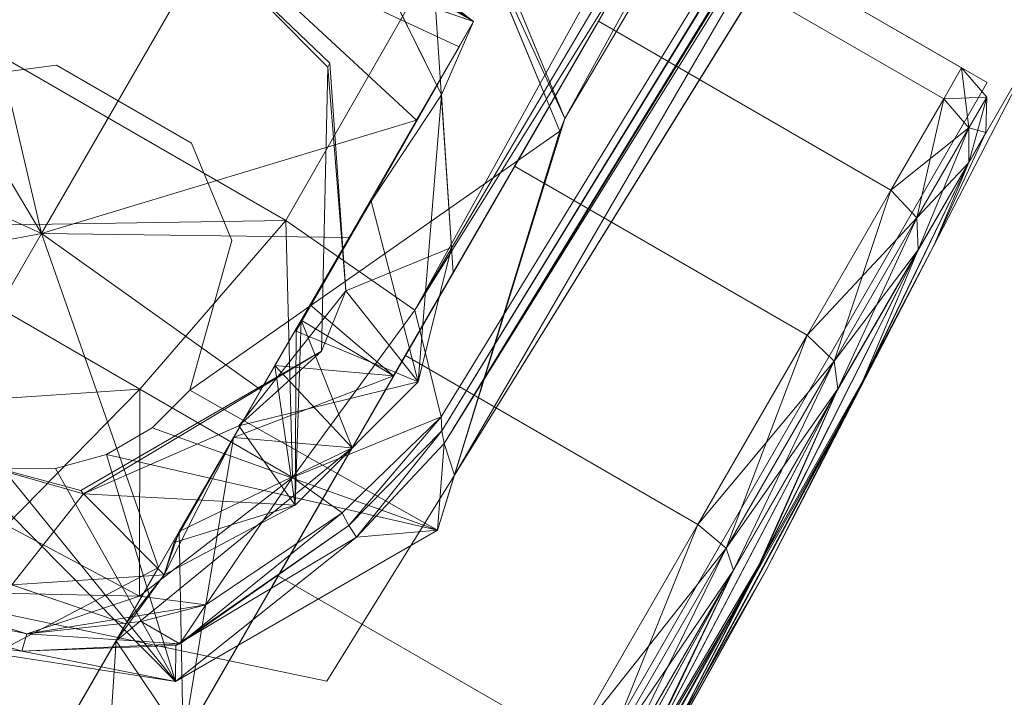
# Model space of a CAD drawing. Header units: inches. Extents: x -296 to -171, y 54 to 179.
# Tile 5 of 75: x -280.815 to -279.711, y 63.242 to 64.002. Entities that reach past the tile are written whole.
import ezdxf

# ---------------------------------------------------------------- set-up
doc = ezdxf.new("R2010")
doc.units = ezdxf.units.IN
doc.header["$LTSCALE"] = 0.299896
doc.header["$MEASUREMENT"] = 0
doc.layers.add('A-FURN-HAWORTH-ATT', color=7, linetype='Continuous')
doc.layers.add('CET Default', color=7, linetype='Continuous')
for name, color, linetype, true_color in [('A-FURN-P-SEAT', 7, 'Continuous', 0xce0000), ('CET color Black', 7, 'Continuous', 0x000000), ('CET color Grey80', 7, 'Continuous', 0xcccdc8)]:
    doc.layers.add(name, color=color, linetype=linetype, true_color=true_color)
doc.styles.add('Arial', font='arial.ttf')

# ---------------------------------------------------------------- blocks, each defined once
blk = doc.blocks.new('*C69')
at = {"layer": 'A-FURN-P-SEAT', "linetype": 'Continuous', "lineweight": 0}
for points in [[(-0.8605, 27.5778), (-0.8924, 26.9027), (-0.8924, 25.7328), (-0.8605, 25.0576), (-0.8605, 27.5778)], [(-0.4217, 27.5), (-0.8334, 27.5), (-0.8334, 25.1354), (-0.4217, 25.1354), (-0.4217, 27.5)], [(0.4217, 25.6196), (0.4217, 26.9046), (0.3008, 26.9046), (0.3008, 27.2712), (-0.3008, 27.2712), (-0.3008, 26.9046), (-0.4217, 26.9046), (-0.4217, 25.6196), (-0.2463, 25.3571), (0.2463, 25.3571), (0.4217, 25.6196)]]:
    blk.add_lwpolyline(points, close=True, dxfattribs=at)
blk.add_lwpolyline([(8.5259, 1.417), (1.7658, 11.352), (1.7183, 11.6179), (1.9567, 11.9406), (13.1683, 15.9804), (13.3484, 16.1786), (13.3874, 16.5331), (13.3874, 16.5331), (13.2065, 16.9112), (12.8493, 16.9854), (1.3996, 13.6518), (1.1322, 13.6888), (0.8989, 14.0153), (0.5164, 26.0845), (0.1372, 26.3058), (-0.5282, 26.0868), (-0.9007, 14.0144), (-1.0185, 13.7714), (-1.4012, 13.6505), (-12.9979, 17.0163)], dxfattribs=at)
at = {"layer": 'A-FURN-HAWORTH-ATT', "linetype": 'Continuous', "style": 'Arial'}
for tag in ['CAPPN', 'CAPTG', 'CAPQT', 'CAPMC', 'CAPMG', 'L2', 'L3', 'PSPN', 'PST1', 'PST2', 'PST3', 'PSQT', 'PSMC', 'L1']:
    blk.add_attdef(tag, (0, 0), '', height=0.00394, dxfattribs=at).dxf.unprotected_set("ltscale", 0)
blk = doc.blocks.new('*C115')
at = {"layer": 'CET color Black', "linetype": 'Continuous', "lineweight": 0}
for points in [[(0, 26.322, 2.1628), (-0.3008, 26.5645, 2.1033), (-0.3008, 26.3177, 2.1358), (0, 26.322, 2.1628)], [(0, 26.5468, 0.2381), (0, 25.812, 0.3526), (-0.3008, 26.0709, 0.2613), (0, 26.5468, 0.2381)], [(0, 26.5468, 0.2381), (-0.3008, 26.0709, 0.2613), (-0.3008, 26.3177, 0.2289), (0, 26.5468, 0.2381)], [(0, 26.5468, 0.2381), (0.3008, 26.0709, 0.2613), (0, 25.812, 0.3526), (0, 26.5468, 0.2381)], [(-0.4217, 25.8461, 1.562), (-0.3008, 26.1658, 1.7492), (-0.4217, 26.4108, 1.7806), (-0.4217, 25.8461, 1.562)], [(-0.4217, 26.4108, 1.7806), (-0.3008, 26.1658, 1.7492), (-0.3008, 26.3177, 1.7692), (-0.4217, 26.4108, 1.7806)], [(-0.8924, 26.3362, 0.5974), (-0.8843, 25.7512, 0.6159), (-0.8966, 26.0245, 0.8891), (-0.8924, 26.3362, 0.5974)], [(-0.8924, 26.3362, 0.5974), (-0.8814, 26.0358, 0.3698), (-0.8843, 25.7512, 0.6159), (-0.8924, 26.3362, 0.5974)], [(-0.873, 26.3316, 0.1872), (-0.8605, 25.7512, 0.2012), (-0.8814, 26.0358, 0.3698), (-0.873, 26.3316, 0.1872)], [(-0.873, 26.3316, 0.1872), (-0.8605, 26.0245, 0.088), (-0.8605, 25.7512, 0.2012), (-0.873, 26.3316, 0.1872)], [(-0.9005, 26.3177, 1.1823), (-0.8966, 26.0245, 0.8891), (-0.8924, 25.7327, 1.2008), (-0.9005, 26.3177, 1.1823)], [(-0.9005, 26.3177, 1.1823), (-0.8924, 25.7327, 1.2008), (-0.896, 26.0035, 1.4965), (-0.9005, 26.3177, 1.1823)], [(-0.4217, 26.2248, 0.584), (-0.3008, 26.3177, 0.5955), (-0.3008, 26.1658, 0.6155), (-0.4217, 26.2248, 0.584)], [(-0.3008, 26.3177, 2.1358), (0, 26.2033, 2.1363), (0, 26.322, 2.1628), (-0.3008, 26.3177, 2.1358)], [(-0.3008, 26.3177, 2.1358), (-0.3008, 26.144, 2.1358), (0, 26.2033, 2.1363), (-0.3008, 26.3177, 2.1358)], [(-0.8924, 26.2992, 1.7673), (-0.896, 26.0035, 1.4965), (-0.8825, 25.7256, 1.7745), (-0.8924, 26.2992, 1.7673)], [(-0.8924, 26.2992, 1.7673), (-0.8825, 25.7256, 1.7745), (-0.8802, 26.0018, 2.0061), (-0.8924, 26.2992, 1.7673)], [(-0.873, 26.3038, 2.1774), (-0.8802, 26.0018, 2.0061), (-0.8605, 25.7512, 2.1635), (-0.873, 26.3038, 2.1774)], [(-0.873, 26.3038, 2.1774), (-0.8605, 25.7512, 2.1635), (-0.8605, 26.0245, 2.2767), (-0.873, 26.3038, 2.1774)], [(-0.4217, 26.2248, 0.584), (-0.3008, 26.1658, 0.6155), (-0.3008, 26.0243, 0.6741), (-0.4217, 26.2248, 0.584)], [(-0.4217, 26.2248, 0.584), (-0.3008, 26.0243, 0.6741), (-0.3008, 25.9027, 0.7674), (-0.4217, 26.2248, 0.584)], [(-0.4217, 26.2248, 0.584), (-0.3008, 25.9027, 0.7674), (-0.4217, 25.7531, 0.9637), (-0.4217, 26.2248, 0.584)], [(0, 26.2033, 2.3903), (0, 26.2033, 2.1363), (-0.3008, 26.144, 2.1358), (0, 26.2033, 2.3903)], [(0, 26.2033, 2.3903), (-0.3008, 26.144, 2.1358), (-0.1681, 26.1699, 2.3903), (0, 26.2033, 2.3903)], [(-0.4217, 25.8461, 1.562), (-0.3008, 26.0243, 1.6906), (-0.3008, 26.1658, 1.7492), (-0.4217, 25.8461, 1.562)], [(-0.1869, 26.0412, 2.3903), (-0.1681, 26.1699, 2.3903), (-0.3106, 26.0747, 2.3693), (-0.1869, 26.0412, 2.3903)], [(-0.1681, 26.1699, 2.3903), (-0.3008, 26.144, 2.1358), (-0.3106, 26.0747, 2.3693), (-0.1681, 26.1699, 2.3903)], [(-0.3008, 26.1658, 1.7492), (-0.3008, 26.0243, 1.6906), (-0.3106, 26.0747, 2.3693), (-0.3008, 26.1658, 1.7492)], [(-0.3008, 26.1658, 1.7492), (-0.3106, 26.0747, 2.3693), (-0.3008, 26.144, 2.1358), (-0.3008, 26.1658, 1.7492)], [(0, 26.0882, 2.3903), (-0.1869, 26.0412, 2.3903), (-0.1824, 26.0396, 2.6765), (0, 26.0882, 2.3903)], [(0, 26.0882, 2.3903), (-0.1824, 26.0396, 2.6765), (0, 26.0882, 2.6765), (0, 26.0882, 2.3903)], [(-0.1869, 26.0412, 2.3903), (-0.3106, 26.0747, 2.3693), (-0.3985, 25.9338, 2.347), (-0.1869, 26.0412, 2.3903)], [(-0.3106, 26.0747, 2.3693), (-0.3021, 26.0377, 2.3632), (-0.3985, 25.9338, 2.347), (-0.3106, 26.0747, 2.3693)], [(-0.3106, 26.0747, 2.3693), (-0.3008, 26.0243, 1.6906), (-0.3008, 25.9027, 1.5973), (-0.3106, 26.0747, 2.3693)], [(-0.3106, 26.0747, 2.3693), (-0.3008, 25.9027, 1.5973), (-0.3021, 26.0377, 2.3632), (-0.3106, 26.0747, 2.3693)], [(0, 25.812, 0.3526), (-0.3008, 25.841, 0.3566), (-0.3008, 26.0709, 0.2613), (0, 25.812, 0.3526)], [(0, 25.812, 0.3526), (0.3008, 26.0709, 0.2613), (0.3008, 25.841, 0.3566), (0, 25.812, 0.3526)], [(-0.1869, 26.0412, 2.3903), (-0.3985, 25.9338, 2.347), (-0.2995, 25.8881, 2.3903), (-0.1869, 26.0412, 2.3903)], [(-0.1869, 26.0412, 2.3903), (-0.2995, 25.8881, 2.3903), (-0.3377, 25.7694, 2.6765), (-0.1869, 26.0412, 2.3903)], [(-0.1869, 26.0412, 2.3903), (-0.3377, 25.7694, 2.6765), (-0.1824, 26.0396, 2.6765), (-0.1869, 26.0412, 2.3903)], [(-0.8814, 26.0358, 0.3698), (-0.8605, 25.5166, 0.3812), (-0.8843, 25.7512, 0.6159), (-0.8814, 26.0358, 0.3698)], [(-0.8814, 26.0358, 0.3698), (-0.8605, 25.7512, 0.2012), (-0.8605, 25.5166, 0.3812), (-0.8814, 26.0358, 0.3698)], [(-0.3021, 26.0377, 2.3632), (-0.3008, 25.8095, 1.4758), (-0.3985, 25.9338, 2.347), (-0.3021, 26.0377, 2.3632)], [(-0.3021, 26.0377, 2.3632), (-0.3008, 25.9027, 1.5973), (-0.3008, 25.8095, 1.4758), (-0.3021, 26.0377, 2.3632)], [(-0.8966, 26.0245, 0.8891), (-0.8843, 25.7512, 0.6159), (-0.8814, 25.5053, 0.9005), (-0.8966, 26.0245, 0.8891)], [(-0.8966, 26.0245, 0.8891), (-0.8814, 25.5053, 0.9005), (-0.8924, 25.7327, 1.2008), (-0.8966, 26.0245, 0.8891)], [(-0.8413, 25.7338, 0.1709), (-0.8605, 25.7512, 0.2012), (-0.8605, 26.0245, 0.088), (-0.8413, 25.7338, 0.1709)], [(-0.8413, 25.7338, 0.1709), (-0.8605, 26.0245, 0.088), (-0.8413, 26.0155, 0.0543), (-0.8413, 25.7338, 0.1709)], [(-0.8413, 26.0155, 2.3104), (-0.8605, 26.0245, 2.2767), (-0.8605, 25.7512, 2.1635), (-0.8413, 26.0155, 2.3104)], [(-0.4217, 25.8461, 1.562), (-0.3008, 25.9027, 1.5973), (-0.3008, 26.0243, 1.6906), (-0.4217, 25.8461, 1.562)], [(-0.8413, 26.0155, 2.3104), (-0.8605, 25.7512, 2.1635), (-0.8413, 25.7338, 2.1937), (-0.8413, 26.0155, 2.3104)], [(-0.8005, 25.7266, 0.1584), (-0.8413, 25.7338, 0.1709), (-0.8413, 26.0155, 0.0543), (-0.8005, 25.7266, 0.1584)], [(-0.8005, 25.7266, 0.1584), (-0.8413, 26.0155, 0.0543), (-0.8005, 26.0117, 0.0403), (-0.8005, 25.7266, 0.1584)], [(-0.8005, 26.0117, 2.3244), (-0.8413, 26.0155, 2.3104), (-0.8413, 25.7338, 2.1937), (-0.8005, 26.0117, 2.3244)], [(-0.8005, 26.0117, 2.3244), (-0.8413, 25.7338, 2.1937), (-0.8005, 25.7266, 2.2063), (-0.8005, 26.0117, 2.3244)], [(-0.896, 26.0035, 1.4965), (-0.8924, 25.7327, 1.2008), (-0.8802, 25.4939, 1.4982), (-0.896, 26.0035, 1.4965)], [(-0.896, 26.0035, 1.4965), (-0.8802, 25.4939, 1.4982), (-0.8825, 25.7256, 1.7745), (-0.896, 26.0035, 1.4965)], [(-0.8802, 26.0018, 2.0061), (-0.8825, 25.7256, 1.7745), (-0.8605, 25.5166, 1.9834), (-0.8802, 26.0018, 2.0061)], [(-0.8802, 26.0018, 2.0061), (-0.8605, 25.5166, 1.9834), (-0.8605, 25.7512, 2.1635), (-0.8802, 26.0018, 2.0061)], [(-0.2995, 25.8881, 2.3903), (-0.3985, 25.9338, 2.347), (-0.449, 25.7451, 2.2803), (-0.2995, 25.8881, 2.3903)], [(-0.3985, 25.9338, 2.347), (-0.3021, 25.764, 2.2808), (-0.449, 25.7451, 2.2803), (-0.3985, 25.9338, 2.347)], [(-0.3985, 25.9338, 2.347), (-0.3008, 25.8095, 1.4758), (-0.3008, 25.7508, 1.3342), (-0.3985, 25.9338, 2.347)], [(-0.3985, 25.9338, 2.347), (-0.3008, 25.7508, 1.3342), (-0.3021, 25.764, 2.2808), (-0.3985, 25.9338, 2.347)], [(-0.4217, 25.8461, 1.562), (-0.3008, 25.8095, 1.4758), (-0.3008, 25.9027, 1.5973), (-0.4217, 25.8461, 1.562)], [(-0.4217, 25.7531, 0.9637), (-0.3008, 25.9027, 0.7674), (-0.3008, 25.8095, 0.8889), (-0.4217, 25.7531, 0.9637)], [(-0.2995, 25.8881, 2.3903), (-0.449, 25.7451, 2.2803), (-0.3276, 25.6974, 2.3903), (-0.2995, 25.8881, 2.3903)], [(-0.2995, 25.8881, 2.3903), (-0.3276, 25.6974, 2.3903), (-0.3377, 25.7694, 2.6765), (-0.2995, 25.8881, 2.3903)], [(-0.4217, 25.7531, 0.9637), (-0.3008, 25.7508, 1.3342), (-0.4217, 25.8461, 1.562), (-0.4217, 25.7531, 0.9637)], [(-0.4217, 25.8461, 1.562), (-0.3008, 25.7508, 1.3342), (-0.3008, 25.8095, 1.4758), (-0.4217, 25.8461, 1.562)], [(0, 25.812, 0.3526), (-0.3008, 25.6435, 0.5081), (-0.3008, 25.841, 0.3566), (0, 25.812, 0.3526)], [(0, 25.812, 0.3526), (0.3008, 25.841, 0.3566), (0.3008, 25.6435, 0.5081), (0, 25.812, 0.3526)], [(-0.4217, 25.7531, 0.9637), (-0.3008, 25.8095, 0.8889), (-0.3008, 25.7508, 1.0304), (-0.4217, 25.7531, 0.9637)], [(0, 25.812, 0.3526), (0, 25.4235, 0.8298), (-0.3008, 25.492, 0.7056), (0, 25.812, 0.3526)], [(0, 25.812, 0.3526), (-0.3008, 25.492, 0.7056), (-0.3008, 25.6435, 0.5081), (0, 25.812, 0.3526)], [(0, 25.812, 0.3526), (0.3008, 25.6435, 0.5081), (0.3008, 25.492, 0.7056), (0, 25.812, 0.3526)], [(0, 25.812, 0.3526), (0.3008, 25.492, 0.7056), (0, 25.4235, 0.8298), (0, 25.812, 0.3526)], [(-0.449, 25.7451, 2.2803), (-0.3021, 25.764, 2.2808), (-0.3021, 25.5959, 2.1809), (-0.449, 25.7451, 2.2803)], [(-0.3276, 25.6974, 2.3903), (-0.1847, 25.4901, 2.6765), (-0.3377, 25.7694, 2.6765), (-0.3276, 25.6974, 2.3903)], [(-0.3021, 25.764, 2.2808), (-0.3008, 25.7508, 1.3342), (-0.3008, 25.7309, 1.1823), (-0.3021, 25.764, 2.2808)], [(-0.3021, 25.764, 2.2808), (-0.3008, 25.7309, 1.1823), (-0.3021, 25.5959, 2.1809), (-0.3021, 25.764, 2.2808)], [(0.3276, 25.6974, 2.3903), (0.3377, 25.7694, 2.6765), (0.1847, 25.49, 2.6765), (0.3276, 25.6974, 2.3903)], [(-0.4217, 25.7531, 0.9637), (-0.3008, 25.7508, 1.0304), (-0.3008, 25.7309, 1.1823), (-0.4217, 25.7531, 0.9637)], [(-0.4217, 25.7531, 0.9637), (-0.3008, 25.7309, 1.1823), (-0.3008, 25.7508, 1.3342), (-0.4217, 25.7531, 0.9637)], [(-0.8843, 25.7512, 0.6159), (-0.8605, 25.5166, 0.3812), (-0.8605, 25.3366, 0.6159), (-0.8843, 25.7512, 0.6159)], [(-0.8843, 25.7512, 0.6159), (-0.8605, 25.3366, 0.6159), (-0.8814, 25.5053, 0.9005), (-0.8843, 25.7512, 0.6159)], [(-0.8413, 25.4919, 0.3565), (-0.8605, 25.5166, 0.3812), (-0.8605, 25.7512, 0.2012), (-0.8413, 25.4919, 0.3565)], [(-0.8413, 25.4919, 0.3565), (-0.8605, 25.7512, 0.2012), (-0.8413, 25.7338, 0.1709), (-0.8413, 25.4919, 0.3565)], [(-0.8413, 25.7338, 2.1937), (-0.8605, 25.7512, 2.1635), (-0.8605, 25.5166, 1.9834), (-0.8413, 25.7338, 2.1937)], [(-0.3276, 25.6974, 2.3903), (-0.449, 25.7451, 2.2803), (-0.4058, 25.5959, 2.3903), (-0.3276, 25.6974, 2.3903)], [(-0.4058, 25.5959, 2.3903), (-0.449, 25.7451, 2.2803), (-0.3106, 25.4534, 2.029), (-0.4058, 25.5959, 2.3903)], [(-0.449, 25.7451, 2.2803), (-0.3021, 25.5959, 2.1809), (-0.3106, 25.4534, 2.029), (-0.449, 25.7451, 2.2803)], [(-0.8924, 25.7327, 1.2008), (-0.8814, 25.5053, 0.9005), (-0.873, 25.3227, 1.1963), (-0.8924, 25.7327, 1.2008)], [(-0.8924, 25.7327, 1.2008), (-0.873, 25.3227, 1.1963), (-0.8802, 25.4939, 1.4982), (-0.8924, 25.7327, 1.2008)], [(-0.8413, 25.7338, 2.1937), (-0.8605, 25.5166, 1.9834), (-0.8413, 25.4919, 2.0081), (-0.8413, 25.7338, 2.1937)], [(-0.8005, 25.4817, 0.3463), (-0.8413, 25.4919, 0.3565), (-0.8413, 25.7338, 0.1709), (-0.8005, 25.4817, 0.3463)], [(-0.8005, 25.4817, 0.3463), (-0.8413, 25.7338, 0.1709), (-0.8005, 25.7266, 0.1584), (-0.8005, 25.4817, 0.3463)], [(-0.8005, 25.7266, 2.2063), (-0.8413, 25.7338, 2.1937), (-0.8413, 25.4919, 2.0081), (-0.8005, 25.7266, 2.2063)], [(-0.3021, 25.5959, 2.1809), (-0.3008, 25.7309, 1.1823), (-0.3008, 25.3642, 1.1823), (-0.3021, 25.5959, 2.1809)], [(-0.8825, 25.7256, 1.7745), (-0.8802, 25.4939, 1.4982), (-0.8605, 25.3366, 1.7488), (-0.8825, 25.7256, 1.7745)], [(-0.8825, 25.7256, 1.7745), (-0.8605, 25.3366, 1.7488), (-0.8605, 25.5166, 1.9834), (-0.8825, 25.7256, 1.7745)], [(-0.8005, 25.7266, 2.2063), (-0.8413, 25.4919, 2.0081), (-0.8005, 25.4817, 2.0184), (-0.8005, 25.7266, 2.2063)], [(-0.3276, 25.6974, 2.3903), (-0.1845, 25.4853, 2.3903), (-0.1847, 25.4901, 2.6765), (-0.3276, 25.6974, 2.3903)], [(-0.4058, 25.5959, 2.3903), (-0.3106, 25.4534, 2.029), (-0.3106, 25.4534, 2.3903), (-0.4058, 25.5959, 2.3903)], [(-0.3021, 25.5959, 2.1809), (-0.3008, 25.3642, 1.1823), (-0.3106, 25.4534, 2.029), (-0.3021, 25.5959, 2.1809)], [(-0.8413, 25.3063, 0.5984), (-0.8605, 25.3366, 0.6159), (-0.8605, 25.5166, 0.3812), (-0.8413, 25.3063, 0.5984)], [(-0.8413, 25.3063, 0.5984), (-0.8605, 25.5166, 0.3812), (-0.8413, 25.4919, 0.3565), (-0.8413, 25.3063, 0.5984)], [(-0.8413, 25.4919, 2.0081), (-0.8605, 25.5166, 1.9834), (-0.8605, 25.3366, 1.7488), (-0.8413, 25.4919, 2.0081)], [(-0.8814, 25.5053, 0.9005), (-0.8605, 25.3366, 0.6159), (-0.8605, 25.2234, 0.8891), (-0.8814, 25.5053, 0.9005)], [(-0.8814, 25.5053, 0.9005), (-0.8605, 25.2234, 0.8891), (-0.873, 25.3227, 1.1963), (-0.8814, 25.5053, 0.9005)], [(-0.8802, 25.4939, 1.4982), (-0.873, 25.3227, 1.1963), (-0.8605, 25.2234, 1.4756), (-0.8802, 25.4939, 1.4982)], [(-0.8802, 25.4939, 1.4982), (-0.8605, 25.2234, 1.4756), (-0.8605, 25.3366, 1.7488), (-0.8802, 25.4939, 1.4982)], [(-0.8413, 25.4919, 2.0081), (-0.8605, 25.3366, 1.7488), (-0.8413, 25.3063, 1.7663), (-0.8413, 25.4919, 2.0081)], [(-0.8005, 25.2938, 0.5912), (-0.8413, 25.3063, 0.5984), (-0.8413, 25.4919, 0.3565), (-0.8005, 25.2938, 0.5912)], [(-0.8005, 25.2938, 0.5912), (-0.8413, 25.4919, 0.3565), (-0.8005, 25.4817, 0.3463), (-0.8005, 25.2938, 0.5912)], [(-0.8005, 25.4817, 2.0184), (-0.8413, 25.4919, 2.0081), (-0.8413, 25.3063, 1.7663), (-0.8005, 25.4817, 2.0184)], [(0, 25.4235, 0.8298), (-0.3008, 25.3967, 0.9356), (-0.3008, 25.492, 0.7056), (0, 25.4235, 0.8298)], [(-0.1845, 25.4853, 2.3903), (0, 25.4398, 2.6765), (-0.1847, 25.4901, 2.6765), (-0.1845, 25.4853, 2.3903)], [(-0.8005, 25.4817, 2.0184), (-0.8413, 25.3063, 1.7663), (-0.8005, 25.2938, 1.7735), (-0.8005, 25.4817, 2.0184)], [(-0.1845, 25.4853, 2.3903), (0, 25.4398, 2.3903), (0, 25.4398, 2.6765), (-0.1845, 25.4853, 2.3903)], [(-0.3106, 25.4534, 2.029), (-0.3008, 25.3642, 1.1823), (-0.1681, 25.3582, 2.029), (-0.3106, 25.4534, 2.029)], [(0, 25.4235, 0.8298), (-0.3008, 25.3642, 1.1823), (-0.3008, 25.3967, 0.9356), (0, 25.4235, 0.8298)], [(-0.3008, 25.3642, 1.1823), (0, 25.3247, 2.029), (-0.1681, 25.3582, 2.029), (-0.3008, 25.3642, 1.1823)], [(-0.8413, 25.1896, 0.8801), (-0.8605, 25.2234, 0.8891), (-0.8605, 25.3366, 0.6159), (-0.8413, 25.1896, 0.8801)], [(-0.8413, 25.1896, 0.8801), (-0.8605, 25.3366, 0.6159), (-0.8413, 25.3063, 0.5984), (-0.8413, 25.1896, 0.8801)], [(-0.8413, 25.3063, 1.7663), (-0.8605, 25.3366, 1.7488), (-0.8605, 25.2234, 1.4756), (-0.8413, 25.3063, 1.7663)], [(-0.873, 25.3227, 1.1963), (-0.8605, 25.2234, 0.8891), (-0.8605, 25.1848, 1.1823), (-0.873, 25.3227, 1.1963)], [(-0.873, 25.3227, 1.1963), (-0.8605, 25.1848, 1.1823), (-0.8605, 25.2234, 1.4756), (-0.873, 25.3227, 1.1963)], [(-0.8413, 25.3063, 1.7663), (-0.8605, 25.2234, 1.4756), (-0.8413, 25.1896, 1.4846), (-0.8413, 25.3063, 1.7663)], [(-0.8005, 25.1757, 0.8763), (-0.8413, 25.1896, 0.8801), (-0.8413, 25.3063, 0.5984), (-0.8005, 25.1757, 0.8763)], [(-0.8005, 25.1757, 0.8763), (-0.8413, 25.3063, 0.5984), (-0.8005, 25.2938, 0.5912), (-0.8005, 25.1757, 0.8763)], [(-0.8005, 25.2938, 1.7735), (-0.8413, 25.3063, 1.7663), (-0.8413, 25.1896, 1.4846), (-0.8005, 25.2938, 1.7735)], [(-0.8005, 25.2938, 1.7735), (-0.8413, 25.1896, 1.4846), (-0.8005, 25.1757, 1.4884), (-0.8005, 25.2938, 1.7735)], [(-0.8413, 25.1499, 1.1823), (-0.8605, 25.1848, 1.1823), (-0.8605, 25.2234, 0.8891), (-0.8413, 25.1499, 1.1823)], [(-0.8413, 25.1499, 1.1823), (-0.8605, 25.2234, 0.8891), (-0.8413, 25.1896, 0.8801), (-0.8413, 25.1499, 1.1823)], [(-0.8413, 25.1896, 1.4846), (-0.8605, 25.2234, 1.4756), (-0.8605, 25.1848, 1.1823), (-0.8413, 25.1896, 1.4846)], [(-0.8413, 25.1896, 1.4846), (-0.8605, 25.1848, 1.1823), (-0.8413, 25.1499, 1.1823), (-0.8413, 25.1896, 1.4846)], [(-0.8005, 25.1354, 1.1823), (-0.8413, 25.1499, 1.1823), (-0.8413, 25.1896, 0.8801), (-0.8005, 25.1354, 1.1823)], [(-0.8005, 25.1354, 1.1823), (-0.8413, 25.1896, 0.8801), (-0.8005, 25.1757, 0.8763), (-0.8005, 25.1354, 1.1823)], [(-0.8005, 25.1757, 1.4884), (-0.8413, 25.1896, 1.4846), (-0.8413, 25.1499, 1.1823), (-0.8005, 25.1757, 1.4884)], [(-0.8005, 25.1757, 1.4884), (-0.8413, 25.1499, 1.1823), (-0.8005, 25.1354, 1.1823), (-0.8005, 25.1757, 1.4884)]]:
    blk.add_3dface(points, dxfattribs=at)
for points, invisible_edges in [([(-0.4217, 26.0117, 2.3244), (-0.4217, 26.3177, 2.3647), (-0.8005, 26.3177, 2.3647), (-0.4217, 26.0117, 2.3244)], 4), ([(-0.4217, 26.0117, 2.3244), (-0.8005, 26.3177, 2.3647), (-0.8005, 26.0117, 2.3244), (-0.4217, 26.0117, 2.3244)], 9), ([(-0.4217, 26.3177, 0), (-0.4217, 26.0117, 0.0403), (-0.8005, 26.0117, 0.0403), (-0.4217, 26.3177, 0)], 4), ([(-0.4217, 26.3177, 0), (-0.4217, 26.3177, 0.0496), (-0.4217, 26.0246, 0.0882), (-0.4217, 26.3177, 0)], 13), ([(-0.4217, 26.3177, 0), (-0.4217, 26.0246, 0.0882), (-0.4217, 26.0117, 0.0403), (-0.4217, 26.3177, 0)], 11), ([(-0.4217, 26.0117, 2.3244), (-0.4217, 26.0246, 2.2765), (-0.4217, 26.3177, 2.315), (-0.4217, 26.0117, 2.3244)], 13), ([(-0.4217, 26.0117, 2.3244), (-0.4217, 26.3177, 2.315), (-0.4217, 26.3177, 2.3647), (-0.4217, 26.0117, 2.3244)], 11), ([(-0.4217, 26.0246, 2.2765), (-0.4217, 26.1658, 1.7492), (-0.4217, 26.3177, 1.7692), (-0.4217, 26.0246, 2.2765)], 13), ([(-0.4217, 26.0246, 2.2765), (-0.4217, 26.3177, 1.7692), (-0.4217, 26.3177, 2.315), (-0.4217, 26.0246, 2.2765)], 11), ([(-0.4217, 26.3177, 0.0496), (-0.4217, 26.3177, 0.5955), (-0.4217, 26.1658, 0.6155), (-0.4217, 26.3177, 0.0496)], 13), ([(-0.4217, 26.3177, 0.0496), (-0.4217, 26.1658, 0.6155), (-0.4217, 26.0246, 0.0882), (-0.4217, 26.3177, 0.0496)], 11), ([(-0.3008, 26.1658, 0.6155), (-0.3008, 26.3177, 0.5955), (-0.3008, 26.3177, 0.2289), (-0.3008, 26.1658, 0.6155)], 6), ([(-0.3008, 26.1658, 0.6155), (-0.3008, 26.3177, 0.2289), (-0.3008, 26.0709, 0.2613), (-0.3008, 26.1658, 0.6155)], 13), ([(-0.3008, 26.3177, 1.7692), (-0.3008, 26.1658, 1.7492), (-0.3008, 26.144, 2.1358), (-0.3008, 26.3177, 1.7692)], 4), ([(-0.3008, 26.3177, 1.7692), (-0.3008, 26.144, 2.1358), (-0.3008, 26.3177, 2.1358), (-0.3008, 26.3177, 1.7692)], 13), ([(-0.4217, 25.7514, 2.1633), (-0.4217, 26.0243, 1.6906), (-0.4217, 26.1658, 1.7492), (-0.4217, 25.7514, 2.1633)], 13), ([(-0.4217, 25.7514, 2.1633), (-0.4217, 26.1658, 1.7492), (-0.4217, 26.0246, 2.2765), (-0.4217, 25.7514, 2.1633)], 11), ([(-0.4217, 26.0246, 0.0882), (-0.4217, 26.1658, 0.6155), (-0.4217, 26.0243, 0.6741), (-0.4217, 26.0246, 0.0882)], 13), ([(-0.3008, 26.0243, 0.6741), (-0.3008, 26.1658, 0.6155), (-0.3008, 26.0709, 0.2613), (-0.3008, 26.0243, 0.6741)], 6), ([(0, 26.0882, 2.3903), (-0.1681, 26.1699, 2.3903), (-0.1869, 26.0412, 2.3903), (0, 26.0882, 2.3903)], 9), ([(-0.3008, 26.0243, 0.6741), (-0.3008, 26.0709, 0.2613), (-0.3008, 25.841, 0.3566), (-0.3008, 26.0243, 0.6741)], 13), ([(-0.4217, 26.0117, 0.0403), (-0.4217, 26.0246, 0.0882), (-0.4217, 25.7514, 0.2013), (-0.4217, 26.0117, 0.0403)], 13), ([(-0.4217, 25.7266, 2.2063), (-0.4217, 25.7514, 2.1633), (-0.4217, 26.0246, 2.2765), (-0.4217, 25.7266, 2.2063)], 13), ([(-0.4217, 25.7266, 2.2063), (-0.4217, 26.0246, 2.2765), (-0.4217, 26.0117, 2.3244), (-0.4217, 25.7266, 2.2063)], 11), ([(-0.4217, 26.0246, 0.0882), (-0.4217, 26.0243, 0.6741), (-0.4217, 25.7514, 0.2013), (-0.4217, 26.0246, 0.0882)], 11), ([(-0.4217, 25.5168, 1.9833), (-0.4217, 25.9027, 1.5973), (-0.4217, 26.0243, 1.6906), (-0.4217, 25.5168, 1.9833)], 13), ([(-0.4217, 25.5168, 1.9833), (-0.4217, 26.0243, 1.6906), (-0.4217, 25.7514, 2.1633), (-0.4217, 25.5168, 1.9833)], 11), ([(-0.4217, 25.7514, 0.2013), (-0.4217, 26.0243, 0.6741), (-0.4217, 25.9027, 0.7674), (-0.4217, 25.7514, 0.2013)], 13), ([(-0.3008, 25.9027, 0.7674), (-0.3008, 26.0243, 0.6741), (-0.3008, 25.841, 0.3566), (-0.3008, 25.9027, 0.7674)], 6), ([(-0.4217, 25.7266, 2.2063), (-0.4217, 26.0117, 2.3244), (-0.8005, 26.0117, 2.3244), (-0.4217, 25.7266, 2.2063)], 4), ([(-0.4217, 25.7266, 2.2063), (-0.8005, 26.0117, 2.3244), (-0.8005, 25.7266, 2.2063), (-0.4217, 25.7266, 2.2063)], 9), ([(-0.4217, 26.0117, 0.0403), (-0.4217, 25.7266, 0.1584), (-0.8005, 25.7266, 0.1584), (-0.4217, 26.0117, 0.0403)], 4), ([(-0.4217, 26.0117, 0.0403), (-0.8005, 25.7266, 0.1584), (-0.8005, 26.0117, 0.0403), (-0.4217, 26.0117, 0.0403)], 9), ([(-0.4217, 26.0117, 0.0403), (-0.4217, 25.7514, 0.2013), (-0.4217, 25.7266, 0.1584), (-0.4217, 26.0117, 0.0403)], 11), ([(-0.4217, 25.5168, 0.3814), (-0.4217, 25.9027, 0.7674), (-0.4217, 25.8095, 0.8889), (-0.4217, 25.5168, 0.3814)], 13), ([(-0.4217, 25.7514, 0.2013), (-0.4217, 25.9027, 0.7674), (-0.4217, 25.5168, 0.3814), (-0.4217, 25.7514, 0.2013)], 11), ([(-0.4217, 25.3368, 1.7487), (-0.4217, 25.8095, 1.4758), (-0.4217, 25.9027, 1.5973), (-0.4217, 25.3368, 1.7487)], 13), ([(-0.4217, 25.3368, 1.7487), (-0.4217, 25.9027, 1.5973), (-0.4217, 25.5168, 1.9833), (-0.4217, 25.3368, 1.7487)], 11), ([(-0.3008, 25.8095, 0.8889), (-0.3008, 25.9027, 0.7674), (-0.3008, 25.6435, 0.5081), (-0.3008, 25.8095, 0.8889)], 6), ([(-0.3008, 25.9027, 0.7674), (-0.3008, 25.841, 0.3566), (-0.3008, 25.6435, 0.5081), (-0.3008, 25.9027, 0.7674)], 13), ([(-0.4217, 25.5168, 0.3814), (-0.4217, 25.8095, 0.8889), (-0.4217, 25.3368, 0.6159), (-0.4217, 25.5168, 0.3814)], 11), ([(-0.4217, 25.3368, 0.6159), (-0.4217, 25.8095, 0.8889), (-0.4217, 25.7508, 1.0304), (-0.4217, 25.3368, 0.6159)], 13), ([(-0.4217, 25.2236, 1.4755), (-0.4217, 25.7508, 1.3342), (-0.4217, 25.8095, 1.4758), (-0.4217, 25.2236, 1.4755)], 13), ([(-0.4217, 25.2236, 1.4755), (-0.4217, 25.8095, 1.4758), (-0.4217, 25.3368, 1.7487), (-0.4217, 25.2236, 1.4755)], 11), ([(-0.3008, 25.7508, 1.0304), (-0.3008, 25.8095, 0.8889), (-0.3008, 25.492, 0.7056), (-0.3008, 25.7508, 1.0304)], 6), ([(-0.3008, 25.8095, 0.8889), (-0.3008, 25.6435, 0.5081), (-0.3008, 25.492, 0.7056), (-0.3008, 25.8095, 0.8889)], 13), ([(-0.4217, 25.7266, 0.1584), (-0.4217, 25.7514, 0.2013), (-0.4217, 25.5168, 0.3814), (-0.4217, 25.7266, 0.1584)], 13), ([(-0.4217, 25.4817, 2.0184), (-0.4217, 25.5168, 1.9833), (-0.4217, 25.7514, 2.1633), (-0.4217, 25.4817, 2.0184)], 13), ([(-0.4217, 25.4817, 2.0184), (-0.4217, 25.7514, 2.1633), (-0.4217, 25.7266, 2.2063), (-0.4217, 25.4817, 2.0184)], 11), ([(-0.4217, 25.3368, 0.6159), (-0.4217, 25.7508, 1.0304), (-0.4217, 25.2236, 0.8892), (-0.4217, 25.3368, 0.6159)], 11), ([(-0.4217, 25.2236, 0.8892), (-0.4217, 25.7508, 1.0304), (-0.4217, 25.7309, 1.1823), (-0.4217, 25.2236, 0.8892)], 13), ([(-0.4217, 25.185, 1.1823), (-0.4217, 25.7309, 1.1823), (-0.4217, 25.7508, 1.3342), (-0.4217, 25.185, 1.1823)], 13), ([(-0.4217, 25.185, 1.1823), (-0.4217, 25.7508, 1.3342), (-0.4217, 25.2236, 1.4755), (-0.4217, 25.185, 1.1823)], 11), ([(-0.3008, 25.7309, 1.1823), (-0.3008, 25.7508, 1.0304), (-0.3008, 25.3967, 0.9356), (-0.3008, 25.7309, 1.1823)], 6), ([(-0.3008, 25.7508, 1.0304), (-0.3008, 25.492, 0.7056), (-0.3008, 25.3967, 0.9356), (-0.3008, 25.7508, 1.0304)], 13), ([(-0.4217, 25.2236, 0.8892), (-0.4217, 25.7309, 1.1823), (-0.4217, 25.185, 1.1823), (-0.4217, 25.2236, 0.8892)], 11), ([(-0.3008, 25.7309, 1.1823), (-0.3008, 25.3967, 0.9356), (-0.3008, 25.3642, 1.1823), (-0.3008, 25.7309, 1.1823)], 9), ([(-0.4217, 25.4817, 2.0184), (-0.4217, 25.7266, 2.2063), (-0.8005, 25.7266, 2.2063), (-0.4217, 25.4817, 2.0184)], 4), ([(-0.4217, 25.4817, 2.0184), (-0.8005, 25.7266, 2.2063), (-0.8005, 25.4817, 2.0184), (-0.4217, 25.4817, 2.0184)], 9), ([(-0.4217, 25.7266, 0.1584), (-0.4217, 25.4817, 0.3463), (-0.8005, 25.4817, 0.3463), (-0.4217, 25.7266, 0.1584)], 4), ([(-0.4217, 25.7266, 0.1584), (-0.8005, 25.4817, 0.3463), (-0.8005, 25.7266, 0.1584), (-0.4217, 25.7266, 0.1584)], 9), ([(-0.4217, 25.7266, 0.1584), (-0.4217, 25.5168, 0.3814), (-0.4217, 25.4817, 0.3463), (-0.4217, 25.7266, 0.1584)], 11), ([(-0.3276, 25.6974, 2.3903), (-0.4058, 25.5959, 2.3903), (-0.3106, 25.4534, 2.3903), (-0.3276, 25.6974, 2.3903)], 4), ([(-0.3276, 25.6974, 2.3903), (-0.3106, 25.4534, 2.3903), (-0.1845, 25.4853, 2.3903), (-0.3276, 25.6974, 2.3903)], 11), ([(-0.4217, 25.2938, 1.7735), (-0.4217, 25.3368, 1.7487), (-0.4217, 25.5168, 1.9833), (-0.4217, 25.2938, 1.7735)], 13), ([(-0.4217, 25.2938, 1.7735), (-0.4217, 25.5168, 1.9833), (-0.4217, 25.4817, 2.0184), (-0.4217, 25.2938, 1.7735)], 11), ([(-0.4217, 25.4817, 0.3463), (-0.4217, 25.5168, 0.3814), (-0.4217, 25.3368, 0.6159), (-0.4217, 25.4817, 0.3463)], 13), ([(-0.4217, 25.2938, 1.7735), (-0.4217, 25.4817, 2.0184), (-0.8005, 25.4817, 2.0184), (-0.4217, 25.2938, 1.7735)], 4), ([(-0.4217, 25.2938, 1.7735), (-0.8005, 25.4817, 2.0184), (-0.8005, 25.2938, 1.7735), (-0.4217, 25.2938, 1.7735)], 9), ([(-0.4217, 25.4817, 0.3463), (-0.4217, 25.2938, 0.5912), (-0.8005, 25.2938, 0.5912), (-0.4217, 25.4817, 0.3463)], 4), ([(-0.4217, 25.4817, 0.3463), (-0.8005, 25.2938, 0.5912), (-0.8005, 25.4817, 0.3463), (-0.4217, 25.4817, 0.3463)], 9), ([(-0.4217, 25.4817, 0.3463), (-0.4217, 25.3368, 0.6159), (-0.4217, 25.2938, 0.5912), (-0.4217, 25.4817, 0.3463)], 11), ([(-0.1845, 25.4853, 2.3903), (-0.3106, 25.4534, 2.3903), (-0.1681, 25.3582, 2.3903), (-0.1845, 25.4853, 2.3903)], 13), ([(-0.1845, 25.4853, 2.3903), (-0.1681, 25.3582, 2.3903), (0, 25.3247, 2.3903), (-0.1845, 25.4853, 2.3903)], 13), ([(-0.1845, 25.4853, 2.3903), (0, 25.3247, 2.3903), (0, 25.4398, 2.3903), (-0.1845, 25.4853, 2.3903)], 11), ([(-0.3106, 25.4534, 2.3903), (-0.3106, 25.4534, 2.029), (-0.1681, 25.3582, 2.029), (-0.3106, 25.4534, 2.3903)], 4), ([(-0.3106, 25.4534, 2.3903), (-0.1681, 25.3582, 2.029), (-0.1681, 25.3582, 2.3903), (-0.3106, 25.4534, 2.3903)], 9), ([(0, 25.4235, 0.8298), (0, 25.3642, 1.1823), (-0.3008, 25.3642, 1.1823), (0, 25.4235, 0.8298)], 9), ([(-0.3008, 25.3642, 1.1823), (0, 25.3642, 1.1823), (0, 25.3247, 2.029), (-0.3008, 25.3642, 1.1823)], 2), ([(-0.4217, 25.1757, 1.4884), (-0.4217, 25.2236, 1.4755), (-0.4217, 25.3368, 1.7487), (-0.4217, 25.1757, 1.4884)], 13), ([(-0.4217, 25.1757, 1.4884), (-0.4217, 25.3368, 1.7487), (-0.4217, 25.2938, 1.7735), (-0.4217, 25.1757, 1.4884)], 11), ([(-0.4217, 25.2938, 0.5912), (-0.4217, 25.3368, 0.6159), (-0.4217, 25.2236, 0.8892), (-0.4217, 25.2938, 0.5912)], 13), ([(-0.4217, 25.1757, 1.4884), (-0.4217, 25.2938, 1.7735), (-0.8005, 25.2938, 1.7735), (-0.4217, 25.1757, 1.4884)], 4), ([(-0.4217, 25.1757, 1.4884), (-0.8005, 25.2938, 1.7735), (-0.8005, 25.1757, 1.4884), (-0.4217, 25.1757, 1.4884)], 9), ([(-0.4217, 25.2938, 0.5912), (-0.4217, 25.1757, 0.8763), (-0.8005, 25.1757, 0.8763), (-0.4217, 25.2938, 0.5912)], 4), ([(-0.4217, 25.2938, 0.5912), (-0.8005, 25.1757, 0.8763), (-0.8005, 25.2938, 0.5912), (-0.4217, 25.2938, 0.5912)], 9), ([(-0.4217, 25.2938, 0.5912), (-0.4217, 25.2236, 0.8892), (-0.4217, 25.1757, 0.8763), (-0.4217, 25.2938, 0.5912)], 11), ([(-0.4217, 25.1354, 1.1823), (-0.4217, 25.1757, 1.4884), (-0.8005, 25.1757, 1.4884), (-0.4217, 25.1354, 1.1823)], 4), ([(-0.4217, 25.1354, 1.1823), (-0.8005, 25.1757, 1.4884), (-0.8005, 25.1354, 1.1823), (-0.4217, 25.1354, 1.1823)], 9), ([(-0.4217, 25.1757, 0.8763), (-0.4217, 25.1354, 1.1823), (-0.8005, 25.1354, 1.1823), (-0.4217, 25.1757, 0.8763)], 4), ([(-0.4217, 25.1757, 0.8763), (-0.8005, 25.1354, 1.1823), (-0.8005, 25.1757, 0.8763), (-0.4217, 25.1757, 0.8763)], 9)]:
    blk.add_3dface(points, dxfattribs=dict(at, invisible_edges=invisible_edges))
at = {"layer": 'CET color Grey80', "linetype": 'Continuous', "lineweight": 0}
for points in [[(-0.0123, 26.3153, 2.5513), (-0.3814, 26.1718, 2.5515), (-0.2151, 26.2285, 3.419), (-0.0123, 26.3153, 2.5513)], [(-0.3814, 26.1718, 2.5515), (-0.0123, 26.3153, 2.5513), (-0.0373, 26.0778, 2.5513), (-0.3814, 26.1718, 2.5515)], [(-0.0123, 26.3153, 2.5513), (-0.2151, 26.2285, 3.419), (-0.0068, 26.2757, 3.4195), (-0.0123, 26.3153, 2.5513)], [(-0.0068, 26.2757, 3.4195), (-0.2151, 26.2285, 3.419), (-0.2102, 26.2089, 3.4404), (-0.0068, 26.2757, 3.4195)], [(-0.0068, 26.2757, 3.4195), (-0.2102, 26.2089, 3.4404), (-0.0526, 26.2445, 3.4386), (-0.0068, 26.2757, 3.4195)], [(-0.0526, 26.2445, 3.4386), (-0.2102, 26.2089, 3.4404), (-0.2985, 26.1091, 3.515), (-0.0526, 26.2445, 3.4386)], [(-0.0526, 26.2445, 3.4386), (-0.2985, 26.1091, 3.515), (-0.1297, 26.1148, 3.5538), (-0.0526, 26.2445, 3.4386)], [(-0.2151, 26.2285, 3.419), (-0.3814, 26.1718, 2.5515), (-0.3614, 26.1368, 3.4167), (-0.2151, 26.2285, 3.419)], [(-0.2151, 26.2285, 3.419), (-0.3614, 26.1368, 3.4167), (-0.3644, 26.1329, 3.4519), (-0.2151, 26.2285, 3.419)], [(-0.2151, 26.2285, 3.419), (-0.3644, 26.1329, 3.4519), (-0.2102, 26.2089, 3.4404), (-0.2151, 26.2285, 3.419)], [(-0.2102, 26.2089, 3.4404), (-0.3141, 26.1329, 3.4674), (-0.3678, 26.0804, 3.4719), (-0.2102, 26.2089, 3.4404)], [(-0.2102, 26.2089, 3.4404), (-0.3678, 26.0804, 3.4719), (-0.2985, 26.1091, 3.515), (-0.2102, 26.2089, 3.4404)], [(-0.2102, 26.2089, 3.4404), (-0.3644, 26.1329, 3.4519), (-0.3141, 26.1329, 3.4674), (-0.2102, 26.2089, 3.4404)], [(-0.3814, 26.1718, 2.5515), (-0.5508, 25.8784, 2.5512), (-0.4762, 25.9304, 3.4168), (-0.3814, 26.1718, 2.5515)], [(-0.5508, 25.8784, 2.5512), (-0.3814, 26.1718, 2.5515), (-0.1871, 25.9904, 2.5513), (-0.5508, 25.8784, 2.5512)], [(-0.3814, 26.1718, 2.5515), (-0.4762, 25.9304, 3.4168), (-0.3614, 26.1368, 3.4167), (-0.3814, 26.1718, 2.5515)], [(-0.3814, 26.1718, 2.5515), (-0.0943, 26.0624, 2.5513), (-0.1454, 26.0326, 2.5513), (-0.3814, 26.1718, 2.5515)], [(-0.3814, 26.1718, 2.5515), (-0.0373, 26.0778, 2.5513), (-0.0943, 26.0624, 2.5513), (-0.3814, 26.1718, 2.5515)], [(-0.3814, 26.1718, 2.5515), (-0.1454, 26.0326, 2.5513), (-0.1871, 25.9904, 2.5513), (-0.3814, 26.1718, 2.5515)], [(-0.3614, 26.1368, 3.4167), (-0.4762, 25.9304, 3.4168), (-0.4622, 25.9234, 3.4465), (-0.3614, 26.1368, 3.4167)], [(-0.3614, 26.1368, 3.4167), (-0.4622, 25.9234, 3.4465), (-0.3644, 26.1329, 3.4519), (-0.3614, 26.1368, 3.4167)], [(-0.3644, 26.1329, 3.4519), (-0.4622, 25.9234, 3.4465), (-0.4485, 25.9147, 3.4715), (-0.3644, 26.1329, 3.4519)], [(-0.3644, 26.1329, 3.4519), (-0.4485, 25.9147, 3.4715), (-0.3678, 26.0804, 3.4719), (-0.3644, 26.1329, 3.4519)], [(-0.3644, 26.1329, 3.4519), (-0.3678, 26.0804, 3.4719), (-0.3141, 26.1329, 3.4674), (-0.3644, 26.1329, 3.4519)], [(-0.3806, 25.9081, 3.5678), (-0.2985, 26.1091, 3.515), (-0.3678, 26.0804, 3.4719), (-0.3806, 25.9081, 3.5678)], [(-0.1827, 25.9081, 3.6483), (-0.2985, 26.1091, 3.515), (-0.3806, 25.9081, 3.5678), (-0.1827, 25.9081, 3.6483)], [(-0.1827, 25.9081, 3.6483), (-0.1297, 26.1148, 3.5538), (-0.2985, 26.1091, 3.515), (-0.1827, 25.9081, 3.6483)], [(0.125, 26.1147, 3.5541), (-0.1297, 26.1148, 3.5538), (-0.1827, 25.9081, 3.6483), (0.125, 26.1147, 3.5541)], [(0.125, 26.1147, 3.5541), (-0.1827, 25.9081, 3.6483), (0.1799, 25.908, 3.6485), (0.125, 26.1147, 3.5541)], [(-0.3806, 25.9081, 3.5678), (-0.3678, 26.0804, 3.4719), (-0.4485, 25.9147, 3.4715), (-0.3806, 25.9081, 3.5678)], [(-0.5508, 25.8784, 2.5512), (-0.1871, 25.9904, 2.5513), (-0.2166, 25.9388, 2.5513), (-0.5508, 25.8784, 2.5512)], [(-0.5508, 25.8784, 2.5512), (-0.2166, 25.9388, 2.5513), (-0.2318, 25.8812, 2.5513), (-0.5508, 25.8784, 2.5512)], [(-0.5508, 25.8784, 2.5512), (-0.5086, 25.7904, 3.4131), (-0.4762, 25.9304, 3.4168), (-0.5508, 25.8784, 2.5512)], [(-0.4762, 25.9304, 3.4168), (-0.5086, 25.7904, 3.4131), (-0.4993, 25.7794, 3.4449), (-0.4762, 25.9304, 3.4168)], [(-0.4762, 25.9304, 3.4168), (-0.4993, 25.7794, 3.4449), (-0.4622, 25.9234, 3.4465), (-0.4762, 25.9304, 3.4168)], [(-0.4622, 25.9234, 3.4465), (-0.4993, 25.7794, 3.4449), (-0.4909, 25.7659, 3.4724), (-0.4622, 25.9234, 3.4465)], [(-0.4622, 25.9234, 3.4465), (-0.4909, 25.7659, 3.4724), (-0.4485, 25.9147, 3.4715), (-0.4622, 25.9234, 3.4465)], [(-0.3806, 25.9081, 3.5678), (-0.4485, 25.9147, 3.4715), (-0.4909, 25.7659, 3.4724), (-0.3806, 25.9081, 3.5678)], [(-0.3806, 25.9081, 3.5678), (-0.4909, 25.7659, 3.4724), (-0.4056, 25.6771, 3.6151), (-0.3806, 25.9081, 3.5678)], [(-0.2301, 25.6627, 3.7106), (-0.3806, 25.9081, 3.5678), (-0.4056, 25.6771, 3.6151), (-0.2301, 25.6627, 3.7106)], [(-0.2301, 25.6627, 3.7106), (-0.1827, 25.9081, 3.6483), (-0.3806, 25.9081, 3.5678), (-0.2301, 25.6627, 3.7106)], [(0.1799, 25.908, 3.6485), (-0.1827, 25.9081, 3.6483), (-0.2301, 25.6627, 3.7106), (0.1799, 25.908, 3.6485)], [(0.1799, 25.908, 3.6485), (-0.2301, 25.6627, 3.7106), (0.2301, 25.6627, 3.7107), (0.1799, 25.908, 3.6485)], [(-0.4458, 25.4223, 2.5513), (-0.5508, 25.8784, 2.5512), (-0.2318, 25.8812, 2.5513), (-0.4458, 25.4223, 2.5513)], [(-0.5508, 25.8784, 2.5512), (-0.5366, 25.8152, 2.9071), (-0.5086, 25.7904, 3.4131), (-0.5508, 25.8784, 2.5512)], [(-0.4458, 25.4223, 2.5513), (-0.5366, 25.8152, 2.9071), (-0.5508, 25.8784, 2.5512), (-0.4458, 25.4223, 2.5513)], [(-0.5754, 13.6971, 4.112), (-0.8973, 14.1225, 4.052), (-0.5366, 25.8152, 2.9071), (-0.5754, 13.6971, 4.112)], [(-0.8973, 14.1225, 4.052), (-0.5086, 25.7904, 3.4131), (-0.5366, 25.8152, 2.9071), (-0.8973, 14.1225, 4.052)], [(-0.5754, 13.6971, 4.112), (-0.5366, 25.8152, 2.9071), (-0.4438, 25.407, 2.8919), (-0.5754, 13.6971, 4.112)], [(-0.4458, 25.4223, 2.5513), (-0.4438, 25.407, 2.8919), (-0.5366, 25.8152, 2.9071), (-0.4458, 25.4223, 2.5513)], [(-0.8973, 14.1225, 4.052), (-0.8439, 13.9526, 5.9165), (-0.5086, 25.7904, 3.4131), (-0.8973, 14.1225, 4.052)], [(-0.8197, 13.8845, 5.9534), (-0.5086, 25.7904, 3.4131), (-0.8439, 13.9526, 5.9165), (-0.8197, 13.8845, 5.9534)], [(-0.8197, 13.8845, 5.9534), (-0.4993, 25.7794, 3.4449), (-0.5086, 25.7904, 3.4131), (-0.8197, 13.8845, 5.9534)], [(-0.8024, 13.9896, 5.9322), (-0.4993, 25.7794, 3.4449), (-0.8197, 13.8845, 5.9534), (-0.8024, 13.9896, 5.9322)], [(-0.8024, 13.9896, 5.9322), (-0.4909, 25.7659, 3.4724), (-0.4993, 25.7794, 3.4449), (-0.8024, 13.9896, 5.9322)], [(-0.4056, 25.6771, 3.6151), (-0.4909, 25.7659, 3.4724), (-0.8024, 13.9896, 5.9322), (-0.4056, 25.6771, 3.6151)], [(-0.4056, 25.6771, 3.6151), (-0.8024, 13.9896, 5.9322), (-0.5373, 13.6059, 6.0459), (-0.4056, 25.6771, 3.6151)], [(-0.1834, 13.697, 6.0459), (-0.4056, 25.6771, 3.6151), (-0.5373, 13.6059, 6.0459), (-0.1834, 13.697, 6.0459)], [(-0.1834, 13.697, 6.0459), (-0.2301, 25.6627, 3.7106), (-0.4056, 25.6771, 3.6151), (-0.1834, 13.697, 6.0459)], [(-0.1834, 13.697, 6.0459), (0.2301, 25.6627, 3.7107), (-0.2301, 25.6627, 3.7106), (-0.1834, 13.697, 6.0459)], [(-0.2191, 25.2483, 2.5513), (-0.4438, 25.407, 2.8919), (-0.4458, 25.4223, 2.5513), (-0.2191, 25.2483, 2.5513)], [(-0.1958, 13.795, 4.112), (-0.5754, 13.6971, 4.112), (-0.4438, 25.407, 2.8919), (-0.1958, 13.795, 4.112)], [(-0.1958, 13.795, 4.112), (-0.4438, 25.407, 2.8919), (-0.2171, 25.2331, 2.8919), (-0.1958, 13.795, 4.112)], [(-0.2191, 25.2483, 2.5513), (-0.2171, 25.2331, 2.8919), (-0.4438, 25.407, 2.8919), (-0.2191, 25.2483, 2.5513)]]:
    blk.add_3dface(points, dxfattribs=at)
for points, invisible_edges in [([(-0.4458, 25.4223, 2.5513), (-0.2318, 25.8812, 2.5513), (-0.189, 25.7123, 2.5513), (-0.4458, 25.4223, 2.5513)], 4), ([(-0.2191, 25.2483, 2.5513), (-0.4458, 25.4223, 2.5513), (-0.189, 25.7123, 2.5513), (-0.2191, 25.2483, 2.5513)], 6), ([(-0.2191, 25.2483, 2.5513), (-0.189, 25.7123, 2.5513), (-0.0952, 25.6403, 2.5513), (-0.2191, 25.2483, 2.5513)], 13), ([(0.4302, 25.4223, 2.5513), (0.0796, 25.6403, 2.5513), (0.1734, 25.7123, 2.5513), (0.4302, 25.4223, 2.5513)], 13), ([(0.2034, 25.2483, 2.5513), (-0.2191, 25.2483, 2.5513), (-0.0952, 25.6403, 2.5513), (0.2034, 25.2483, 2.5513)], 6), ([(0.2034, 25.2483, 2.5513), (-0.0952, 25.6403, 2.5513), (0.0796, 25.6403, 2.5513), (0.2034, 25.2483, 2.5513)], 13), ([(0.4302, 25.4223, 2.5513), (0.2034, 25.2483, 2.5513), (0.0796, 25.6403, 2.5513), (0.4302, 25.4223, 2.5513)], 6)]:
    blk.add_3dface(points, dxfattribs=dict(at, invisible_edges=invisible_edges))
blk = doc.blocks.new('*C106')
at = {"layer": 'CET Default', "linetype": 'Continuous', "lineweight": 0, "rotation": 149.9999999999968}
blk.add_blockref('*C115', (-267.8847, 86.1159), dxfattribs=at)

msp = doc.modelspace()

# ---------------------------------------------------------------- block references
at = {"layer": 'CET Default', "linetype": 'Continuous', "lineweight": 0, "rotation": 149.9999999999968}
msp.add_blockref('*C69', (-267.8847, 86.1159), dxfattribs=at)
at = {"layer": 'CET Default', "linetype": 'Continuous', "lineweight": 0}
msp.add_blockref('*C106', (0, 0), dxfattribs=at)

doc.saveas('drawing.dxf')
